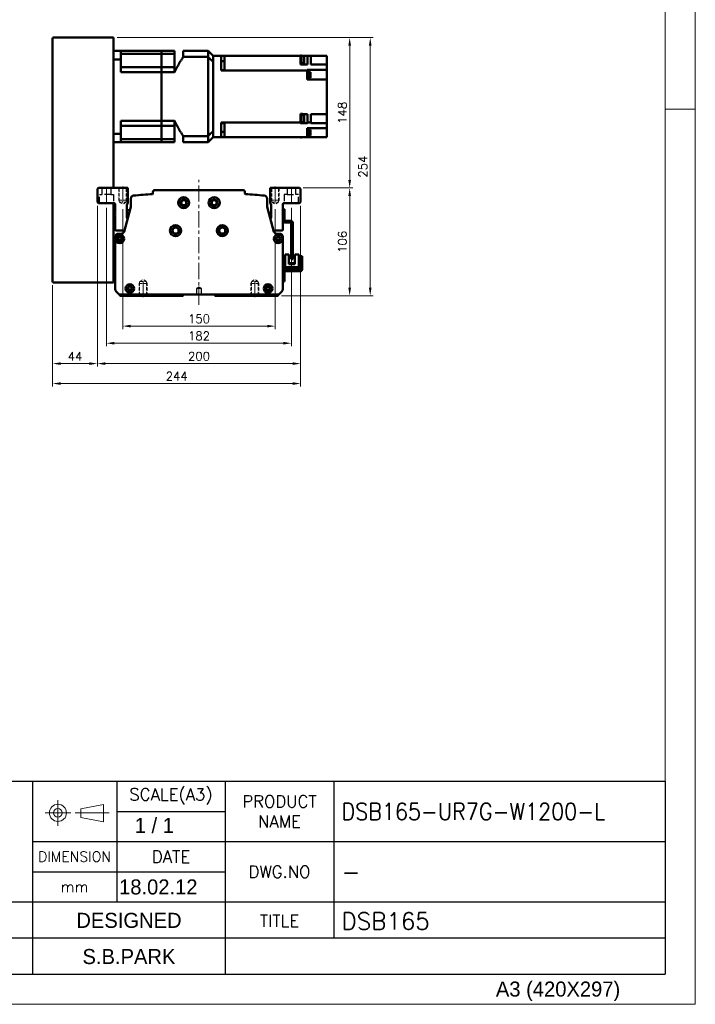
# Model space of a CAD drawing. Header units: millimetres. Extents: x 46547 to 49038, y 6223 to 10291.
# Tile 4 of 5: x 48373 to 49038, y 8529 to 9498. Entities that reach past the tile are written whole.
import ezdxf
from ezdxf.enums import TextEntityAlignment as Align

# ---------------------------------------------------------------- set-up
doc = ezdxf.new("R2010")
doc.units = ezdxf.units.MM
doc.header["$LTSCALE"] = 0.5
for name, pattern in [('CENTER', [50.8, 31.75, -6.35, 6.35, -6.35]), ('HIDDEN', [9.525, 6.35, -3.175]), ('HIDDENX2', [19.05, 12.7, -6.35])]:
    doc.linetypes.add(name, pattern=pattern)
doc.layers.get('0').update_dxf_attribs({"lineweight": 20})
doc.layers.add('1', color=1, linetype='CENTER', lineweight=13)
doc.layers.add('외형선(ISO)', color=7, linetype='Continuous', lineweight=50)
doc.layers.add('2', color=2, linetype='HIDDENX2')
doc.layers.add('3', color=3, linetype='Continuous')
doc.styles.add('ACISOGDT', font='amgdt.shx')
doc.styles.add('DSR TEXT', font='romans.shx', dxfattribs={"bigfont": 'whgtxt.shx'})
doc.styles.get("Standard").update_dxf_attribs({"font": 'romans.shx', "bigfont": 'whgtxt.shx'})
doc.dimstyles.new('DSR', dxfattribs={"dimscale": 2, "dimtxt": 3, "dimasz": 3, "dimexe": 0.5, "dimexo": 0.5, "dimgap": 0.5, "dimtad": 1, "dimdsep": 46, "dimtxsty": 'Standard', "dimcen": 2.5, "dimclrd": 4, "dimclre": 4, "dimclrt": 2, "dimadec": 0, "dimazin": 2, "dimtfac": 1, "dimtmove": 0, "dimatfit": 3, "dimfxl": 0, "dimlwd": -1, "dimlwe": -1, "dimarcsym": 0})

# ---------------------------------------------------------------- blocks, each defined once
blk = doc.blocks.new('A$C13F00394')
for p, q in [((109.11, 28.14), (105.34, 27.43)), ((109.11, 25.3), (109.11, 28.14)), ((105.34, 27.43), (105.34, 26.01)), ((105.34, 26.01), (109.11, 25.3))]:
    blk.add_line(p, q)
for radius in [1.42, 0.71]:
    blk.add_circle((101.56, 26.76), radius)
at = {"layer": '1'}
for p, q in [((101.56, 28.89), (101.56, 24.63)), ((103.69, 26.76), (99.44, 26.76)), ((104.41, 26.76), (110.04, 26.76))]:
    blk.add_line(p, q, dxfattribs=at)
at = {"layer": '3'}
for p, q in [((0, 32), (202.32, 32)), ((97.32, 32), (97.32, 12)), ((111.32, 32), (111.32, 12)), ((129.32, 32), (129.32, 0)), ((147.32, 32), (147.32, 6)), ((202.32, 32), (202.32, 0)), ((111.32, 27), (129.32, 27)), ((97.32, 22), (202.32, 22)), ((97.32, 17), (129.32, 17)), ((0, 12), (129.32, 12)), ((97.32, 12), (97.32, 0)), ((129.32, 12), (202.32, 12)), ((97.32, 6), (43.43, 6)), ((129.32, 6), (97.32, 6)), ((202.32, 6), (129.32, 6)), ((0, 0), (202.32, 0))]:
    blk.add_line(p, q, dxfattribs=at)
at = {"color": 7, "style": 'ACISOGDT'}
blk.add_text('DESIGNED', height=2.5, dxfattribs=at).set_placement((113.35, 8.93), align=Align.MIDDLE_CENTER)
at = {"color": 7, "attachment_point": 5, "style": 'DSR TEXT'}
for s, insert, char_height in [('SCALE(A3)', (120.32, 29.5), 2), ('PRODUCT\\PNAME', (138.32, 27), 2), ('DIMENSION', (104.32, 19.5), 1.7), ('DATE', (120.32, 19.5), 2), ('DWG.NO', (138.32, 17), 2), ('mm', (104.32, 14.5), 1.8), ('TITLE', (138.32, 8.83), 2)]:
    blk.add_mtext(s, dxfattribs=dict(at, insert=insert, char_height=char_height))
blk = doc.blocks.new('A$C1C1952E1')
at = {"color": 1}
blk.add_lwpolyline([(0, 0), (420, 0), (420, 297), (0, 297)], close=True, dxfattribs=at)
at = {"color": 3}
blk.add_lwpolyline([(5, 5), (415, 5), (415, 292), (5, 292)], close=True, dxfattribs=at)
at = {"color": 7, "style": 'ACISOGDT'}
blk.add_text('A3 (420X297)', height=2.5, dxfattribs=at).set_placement((386.91, 1.28))
blk = doc.blocks.new('*D87')
at = {"color": 1, "linetype": 'ByBlock'}
for p, q in [((48474.53, 9311.7), (48474.53, 9193.46)), ((48624.53, 9311.7), (48624.53, 9193.46)), ((48616.73, 9196.46), (48482.33, 9196.46))]:
    blk.add_line(p, q, dxfattribs=at)
at = {"color": 1}
for points in [[(48482.33, 9197.76), (48482.33, 9195.16), (48474.53, 9196.46)], [(48616.73, 9197.76), (48616.73, 9195.16), (48624.53, 9196.46)]]:
    blk.add_solid(points, dxfattribs=at)
at = {"layer": 'Defpoints', "color": 0}
for p in [(48474.53, 9315.3), (48624.53, 9315.3), (48474.53, 9196.46)]:
    blk.add_point(p, dxfattribs=at)
at = {"color": 3, "insert": (48549.53, 9203.66), "char_height": 8.4, "attachment_point": 5, "style": 'DSR TEXT'}
blk.add_mtext('150', dxfattribs=at)
blk = doc.blocks.new('*D88')
at = {"color": 1, "linetype": 'ByBlock'}
for p, q in [((48458.53, 9312.83), (48458.53, 9176.63)), ((48640.53, 9312.83), (48640.53, 9176.63)), ((48632.73, 9179.63), (48466.33, 9179.63))]:
    blk.add_line(p, q, dxfattribs=at)
at = {"color": 1}
for points in [[(48466.33, 9180.93), (48466.33, 9178.33), (48458.53, 9179.63)], [(48632.73, 9180.93), (48632.73, 9178.33), (48640.53, 9179.63)]]:
    blk.add_solid(points, dxfattribs=at)
at = {"layer": 'Defpoints', "color": 0}
for p in [(48458.53, 9316.43), (48640.53, 9316.43), (48458.53, 9179.63)]:
    blk.add_point(p, dxfattribs=at)
at = {"color": 3, "insert": (48549.53, 9186.83), "char_height": 8.4, "attachment_point": 5, "style": 'DSR TEXT'}
blk.add_mtext('182', dxfattribs=at)
blk = doc.blocks.new('*D89')
at = {"color": 1, "linetype": 'ByBlock'}
for p, q in [((48449.53, 9314.83), (48449.53, 9156.57)), ((48649.53, 9314.83), (48649.53, 9156.57)), ((48641.73, 9159.57), (48457.33, 9159.57))]:
    blk.add_line(p, q, dxfattribs=at)
at = {"color": 1}
for points in [[(48457.33, 9160.87), (48457.33, 9158.27), (48449.53, 9159.57)], [(48641.73, 9160.87), (48641.73, 9158.27), (48649.53, 9159.57)]]:
    blk.add_solid(points, dxfattribs=at)
at = {"layer": 'Defpoints', "color": 0}
for p in [(48449.53, 9318.43), (48649.53, 9318.43), (48449.53, 9159.57)]:
    blk.add_point(p, dxfattribs=at)
at = {"color": 3, "insert": (48549.53, 9166.77), "char_height": 8.4, "attachment_point": 5, "style": 'DSR TEXT'}
blk.add_mtext('200', dxfattribs=at)
blk = doc.blocks.new('*D90')
at = {"color": 1, "linetype": 'ByBlock'}
for p, q in [((48449.53, 9314.83), (48449.53, 9156.57)), ((48405.53, 9236.83), (48405.53, 9156.57)), ((48441.73, 9159.57), (48413.33, 9159.57))]:
    blk.add_line(p, q, dxfattribs=at)
at = {"color": 1}
for points in [[(48413.33, 9160.87), (48413.33, 9158.27), (48405.53, 9159.57)], [(48441.73, 9160.87), (48441.73, 9158.27), (48449.53, 9159.57)]]:
    blk.add_solid(points, dxfattribs=at)
at = {"layer": 'Defpoints', "color": 0}
for p in [(48449.53, 9318.43), (48405.53, 9240.43), (48405.53, 9159.57)]:
    blk.add_point(p, dxfattribs=at)
at = {"color": 3, "insert": (48427.53, 9166.77), "char_height": 8.4, "attachment_point": 5, "style": 'DSR TEXT'}
blk.add_mtext('44', dxfattribs=at)
blk = doc.blocks.new('*D91')
at = {"color": 1, "linetype": 'ByBlock'}
for p, q in [((48649.53, 9314.83), (48649.53, 9136.94)), ((48405.53, 9236.83), (48405.53, 9136.94)), ((48641.73, 9139.94), (48413.33, 9139.94))]:
    blk.add_line(p, q, dxfattribs=at)
at = {"color": 1}
for points in [[(48413.33, 9141.24), (48413.33, 9138.64), (48405.53, 9139.94)], [(48641.73, 9141.24), (48641.73, 9138.64), (48649.53, 9139.94)]]:
    blk.add_solid(points, dxfattribs=at)
at = {"layer": 'Defpoints', "color": 0}
for p in [(48649.53, 9318.43), (48405.53, 9240.43), (48405.53, 9139.94)]:
    blk.add_point(p, dxfattribs=at)
at = {"color": 3, "insert": (48527.53, 9147.14), "char_height": 8.4, "attachment_point": 5, "style": 'DSR TEXT'}
blk.add_mtext('244', dxfattribs=at)
blk = doc.blocks.new('*D92')
at = {"color": 1, "linetype": 'ByBlock'}
for p, q in [((48652.13, 9332.43), (48700.88, 9332.43)), ((48697.88, 9324.63), (48697.88, 9234.23)), ((48630.63, 9226.43), (48700.88, 9226.43))]:
    blk.add_line(p, q, dxfattribs=at)
at = {"color": 1}
for points in [[(48696.58, 9324.63), (48699.18, 9324.63), (48697.88, 9332.43)], [(48696.58, 9234.23), (48699.18, 9234.23), (48697.88, 9226.43)]]:
    blk.add_solid(points, dxfattribs=at)
at = {"layer": 'Defpoints', "color": 0}
for p in [(48648.53, 9332.43), (48627.03, 9226.43), (48697.88, 9226.43)]:
    blk.add_point(p, dxfattribs=at)
at = {"color": 3, "insert": (48690.68, 9279.43), "char_height": 8.4, "attachment_point": 5, "rotation": 90, "style": 'DSR TEXT'}
blk.add_mtext('106', dxfattribs=at)
blk = doc.blocks.new('*D93')
at = {"color": 1, "linetype": 'ByBlock'}
for p, q in [((48469.13, 9480.43), (48700.88, 9480.43)), ((48697.88, 9340.23), (48697.88, 9472.63)), ((48652.13, 9332.43), (48700.88, 9332.43))]:
    blk.add_line(p, q, dxfattribs=at)
at = {"color": 1}
for points in [[(48696.58, 9472.63), (48699.18, 9472.63), (48697.88, 9480.43)], [(48696.58, 9340.23), (48699.18, 9340.23), (48697.88, 9332.43)]]:
    blk.add_solid(points, dxfattribs=at)
at = {"layer": 'Defpoints', "color": 0}
for p in [(48465.53, 9480.43), (48697.88, 9480.43), (48648.53, 9332.43)]:
    blk.add_point(p, dxfattribs=at)
at = {"color": 3, "insert": (48690.68, 9406.43), "char_height": 8.4, "attachment_point": 5, "rotation": 90, "style": 'DSR TEXT'}
blk.add_mtext('148', dxfattribs=at)
blk = doc.blocks.new('*D94')
at = {"color": 1, "linetype": 'ByBlock'}
for p, q in [((48469.13, 9480.43), (48721.11, 9480.43)), ((48718.11, 9472.63), (48718.11, 9234.23)), ((48630.63, 9226.43), (48721.11, 9226.43))]:
    blk.add_line(p, q, dxfattribs=at)
at = {"color": 1}
for points in [[(48716.81, 9472.63), (48719.41, 9472.63), (48718.11, 9480.43)], [(48716.81, 9234.23), (48719.41, 9234.23), (48718.11, 9226.43)]]:
    blk.add_solid(points, dxfattribs=at)
at = {"layer": 'Defpoints', "color": 0}
for p in [(48465.53, 9480.43), (48627.03, 9226.43), (48718.11, 9226.43)]:
    blk.add_point(p, dxfattribs=at)
at = {"color": 3, "insert": (48710.91, 9353.43), "char_height": 8.4, "attachment_point": 5, "rotation": 90, "style": 'DSR TEXT'}
blk.add_mtext('254', dxfattribs=at)

msp = doc.modelspace()

# ---------------------------------------------------------------- linework, layer by layer
at = {"color": 1}
msp.add_line((49038.06932, 9409.88267), (49008.40982, 9409.88267), dxfattribs=at)
at = {"color": 2, "linetype": 'HIDDEN'}
for p, q in [((48470.5296, 9332.42682), (48470.5296, 9320.42682)), ((48471.1296, 9331.82682), (48470.5296, 9332.42682)), ((48477.9296, 9331.82682), (48478.5296, 9332.42682)), ((48478.5296, 9332.42682), (48478.5296, 9320.42682)), ((48620.5296, 9332.42682), (48620.5296, 9320.42682)), ((48621.1296, 9331.82682), (48620.5296, 9332.42682)), ((48627.9296, 9331.82682), (48628.5296, 9332.42682)), ((48628.5296, 9332.42682), (48628.5296, 9320.42682)), ((48471.1296, 9331.82682), (48477.9296, 9331.82682)), ((48471.1296, 9331.82682), (48471.1296, 9318.42682)), ((48477.9296, 9331.82682), (48477.9296, 9318.42682)), ((48621.1296, 9331.82682), (48627.9296, 9331.82682)), ((48621.1296, 9331.82682), (48621.1296, 9318.42682)), ((48627.9296, 9331.82682), (48627.9296, 9318.42682)), ((48470.5296, 9320.42682), (48478.5296, 9320.42682)), ((48470.5296, 9320.42682), (48471.1296, 9319.38759)), ((48471.1296, 9318.42682), (48477.9296, 9318.42682)), ((48471.1296, 9318.42682), (48474.5296, 9316.46383)), ((48477.9296, 9318.42682), (48474.5296, 9316.46383)), ((48478.5296, 9320.42682), (48477.9296, 9319.38759)), ((48620.5296, 9320.42682), (48628.5296, 9320.42682)), ((48620.5296, 9320.42682), (48621.1296, 9319.38759)), ((48621.1296, 9318.42682), (48627.9296, 9318.42682)), ((48621.1296, 9318.42682), (48624.5296, 9316.46383)), ((48627.9296, 9318.42682), (48624.5296, 9316.46383)), ((48628.5296, 9320.42682), (48627.9296, 9319.38759)), ((48490.5296, 9238.42682), (48491.1296, 9239.46605)), ((48490.5296, 9238.42682), (48498.5296, 9238.42682)), ((48490.5296, 9226.42682), (48490.5296, 9238.42682)), ((48491.1296, 9240.42682), (48494.5296, 9242.38981)), ((48491.1296, 9240.42682), (48497.9296, 9240.42682)), ((48491.1296, 9227.02682), (48491.1296, 9240.42682)), ((48497.9296, 9240.42682), (48494.5296, 9242.38981)), ((48497.9296, 9227.02682), (48497.9296, 9240.42682)), ((48498.5296, 9238.42682), (48497.9296, 9239.46605)), ((48498.5296, 9226.42682), (48498.5296, 9238.42682)), ((48600.5296, 9238.42682), (48601.1296, 9239.46605)), ((48608.5296, 9238.42682), (48600.5296, 9238.42682)), ((48600.5296, 9226.42682), (48600.5296, 9238.42682)), ((48601.1296, 9240.42682), (48604.5296, 9242.38981)), ((48607.9296, 9240.42682), (48601.1296, 9240.42682)), ((48601.1296, 9227.02682), (48601.1296, 9240.42682)), ((48607.9296, 9240.42682), (48604.5296, 9242.38981)), ((48607.9296, 9227.02682), (48607.9296, 9240.42682)), ((48608.5296, 9238.42682), (48607.9296, 9239.46605)), ((48608.5296, 9226.42682), (48608.5296, 9238.42682)), ((48491.1296, 9227.02682), (48490.5296, 9226.42682)), ((48491.1296, 9227.02682), (48497.9296, 9227.02682)), ((48497.9296, 9227.02682), (48498.5296, 9226.42682)), ((48601.1296, 9227.02682), (48600.5296, 9226.42682)), ((48607.9296, 9227.02682), (48601.1296, 9227.02682)), ((48607.9296, 9227.02682), (48608.5296, 9226.42682))]:
    msp.add_line(p, q, dxfattribs=at)
at = {"color": 1, "linetype": 'CENTER'}
for p, q in [((48474.5296, 9333.86236), (48474.5296, 9315.29766)), ((48624.5296, 9333.86236), (48624.5296, 9315.29766)), ((48494.5296, 9224.99127), (48494.5296, 9243.55598)), ((48604.5296, 9224.99127), (48604.5296, 9243.55598))]:
    msp.add_line(p, q, dxfattribs=at)
at = {"layer": '1'}
for p, q in [((48458.5296, 9316.42682), (48458.5296, 9333.42682)), ((48549.5296, 9217.42682), (48549.5296, 9340.42682)), ((48640.5296, 9316.42682), (48640.5296, 9333.42682))]:
    msp.add_line(p, q, dxfattribs=at)
at = {"layer": '2'}
for p, q in [((48454.2796, 9325.92682), (48454.2796, 9332.42682)), ((48462.7796, 9332.42682), (48462.7796, 9325.92682)), ((48636.2796, 9332.42682), (48636.2796, 9325.92682)), ((48644.7796, 9325.92682), (48644.7796, 9332.42682)), ((48451.5296, 9325.92682), (48454.2796, 9325.92682)), ((48451.5296, 9317.42682), (48451.5296, 9325.92682)), ((48462.7796, 9325.92682), (48454.2796, 9325.92682)), ((48462.7796, 9325.92682), (48465.5296, 9325.92682)), ((48465.5296, 9325.92682), (48465.5296, 9317.42682)), ((48636.2796, 9325.92682), (48633.5296, 9325.92682)), ((48633.5296, 9325.92682), (48633.5296, 9317.42682)), ((48636.2796, 9325.92682), (48644.7796, 9325.92682)), ((48647.5296, 9325.92682), (48644.7796, 9325.92682)), ((48647.5296, 9317.42682), (48647.5296, 9325.92682)), ((48549.5296, 9234.92897), (48547.0296, 9233.42682)), ((48547.0296, 9233.42682), (48547.0296, 9227.42682)), ((48552.0296, 9233.42682), (48547.0296, 9233.42682)), ((48552.0296, 9233.42682), (48549.5296, 9234.92897)), ((48552.0296, 9227.42682), (48552.0296, 9233.42682))]:
    msp.add_line(p, q, dxfattribs=at)
at = {"layer": '3'}
for p in [(49008.40982, 8748.47582), (47808.28287, 8558.65502)]:
    msp.add_line(p, (49008.40982, 8558.65502), dxfattribs=at)
at = {"layer": '외형선(ISO)'}
for p, q in [((48405.5296, 9240.42682), (48405.5296, 9479.42682)), ((48406.5296, 9480.42682), (48465.5296, 9480.42682)), ((48465.5296, 9479.42682), (48465.5296, 9480.42682)), ((48465.5296, 9332.42682), (48465.5296, 9479.42682)), ((48465.5296, 9467.42682), (48472.5296, 9467.42682)), ((48465.5296, 9459.01917), (48472.5296, 9459.01917)), ((48472.5296, 9467.42682), (48472.5296, 9459.01917)), ((48512.5296, 9467.42682), (48472.5296, 9467.42682)), ((48472.5296, 9464.47904), (48512.5296, 9464.47904)), ((48472.5296, 9446.42682), (48472.5296, 9459.01917)), ((48512.5296, 9464.47904), (48512.5296, 9467.42682)), ((48512.5296, 9467.42682), (48512.5296, 9464.47904)), ((48512.5296, 9467.42682), (48525.5296, 9467.42682)), ((48512.5296, 9457.78182), (48512.5296, 9464.47904)), ((48512.5296, 9457.78182), (48512.5296, 9464.47904)), ((48512.5296, 9464.47904), (48525.5296, 9464.47904)), ((48525.5296, 9467.42682), (48525.5296, 9464.47904)), ((48525.5296, 9451.28182), (48525.5296, 9464.47904)), ((48534.0796, 9467.42682), (48534.0796, 9461.42942)), ((48534.0796, 9467.42682), (48558.5296, 9467.42682)), ((48534.0796, 9461.42942), (48558.5296, 9461.42942)), ((48558.5296, 9461.42942), (48558.5296, 9467.42682)), ((48563.5296, 9462.42682), (48558.5296, 9467.42682)), ((48558.5296, 9383.42422), (48558.5296, 9461.42942)), ((48571.5296, 9462.42682), (48563.5296, 9462.42682)), ((48563.5296, 9462.42682), (48563.5296, 9462.33873)), ((48563.5296, 9462.33873), (48563.5296, 9456.53385)), ((48571.5296, 9462.42682), (48574.5296, 9462.42682)), ((48571.5296, 9455.42682), (48571.5296, 9462.42682)), ((48574.5296, 9462.42682), (48574.5296, 9453.87067)), ((48649.5296, 9462.42682), (48574.5296, 9462.42682)), ((48649.5296, 9462.64672), (48649.5296, 9462.42682)), ((48649.5296, 9462.64672), (48650.5296, 9462.64672)), ((48649.5296, 9453.98776), (48649.5296, 9462.42682)), ((48650.5296, 9455.04672), (48650.5296, 9462.64672)), ((48651.5296, 9462.42682), (48650.5296, 9462.42682)), ((48650.5296, 9462.34672), (48653.1296, 9462.34672)), ((48651.5296, 9462.42682), (48656.5296, 9462.42682)), ((48651.5296, 9462.42682), (48651.5296, 9462.34672)), ((48653.1296, 9455.34672), (48653.1296, 9462.34672)), ((48656.5296, 9462.42682), (48659.5296, 9462.42682)), ((48656.5296, 9462.42682), (48656.5296, 9454.02682)), ((48675.5296, 9462.42682), (48659.5296, 9462.42682)), ((48659.5296, 9454.02682), (48659.5296, 9462.42682)), ((48675.5296, 9458.02682), (48675.5296, 9462.42682)), ((48675.5296, 9458.02682), (48675.5296, 9454.02682)), ((48472.5296, 9451.28182), (48512.5296, 9451.28182)), ((48512.5296, 9451.28182), (48512.5296, 9457.78182)), ((48512.5296, 9451.28182), (48512.5296, 9457.78182)), ((48512.5296, 9446.42682), (48512.5296, 9451.28182)), ((48512.5296, 9451.28182), (48512.5296, 9446.42682)), ((48512.5296, 9451.28182), (48525.5296, 9451.28182)), ((48525.5296, 9451.28182), (48525.5296, 9446.42682)), ((48563.5296, 9456.53385), (48563.5296, 9456.4305)), ((48563.5296, 9456.4305), (48563.5296, 9388.42314)), ((48563.5296, 9455.42682), (48563.5296, 9389.42682)), ((48571.5296, 9457.2911), (48574.5296, 9457.2911)), ((48571.5296, 9448.08439), (48571.5296, 9455.42682)), ((48571.5296, 9448.5037), (48574.5296, 9448.5037)), ((48574.5296, 9448.75949), (48574.5296, 9453.87067)), ((48574.5296, 9448.75949), (48574.5296, 9448.09301)), ((48649.5296, 9455.04672), (48650.5296, 9455.04672)), ((48651.5296, 9453.98776), (48649.5296, 9453.98776)), ((48650.5296, 9455.34672), (48653.1296, 9455.34672)), ((48651.5296, 9454.02682), (48651.5296, 9455.34672)), ((48651.5296, 9454.02682), (48651.5296, 9453.98776)), ((48651.5296, 9454.02682), (48656.5296, 9454.02682)), ((48656.0296, 9448.79393), (48675.5296, 9448.79393)), ((48656.0296, 9448.79393), (48656.0296, 9448.75949)), ((48656.0296, 9448.09301), (48656.0296, 9448.75949)), ((48659.5296, 9454.02682), (48675.5296, 9454.02682)), ((48675.5296, 9453.87067), (48675.5296, 9454.02682)), ((48675.5296, 9453.87067), (48675.5296, 9448.79393)), ((48675.5296, 9443.62682), (48675.5296, 9448.79393)), ((48512.5296, 9446.42682), (48472.5296, 9446.42682)), ((48512.5296, 9398.42682), (48512.5296, 9446.42682)), ((48512.5296, 9398.42682), (48512.5296, 9446.42682)), ((48512.5296, 9446.42682), (48525.5296, 9446.42682)), ((48571.5296, 9448.08439), (48574.5296, 9448.08439)), ((48574.5296, 9448.09301), (48574.5296, 9448.08439)), ((48574.5296, 9448.09301), (48656.0296, 9448.09301)), ((48656.0296, 9448.09301), (48656.0296, 9439.12682)), ((48656.5296, 9446.62539), (48656.0296, 9446.62539)), ((48656.5296, 9440.62539), (48656.0296, 9440.62539)), ((48656.0296, 9439.12682), (48675.5296, 9439.12682)), ((48656.5296, 9440.62539), (48656.5296, 9446.62539)), ((48657.2296, 9446.57539), (48656.5296, 9446.57539)), ((48657.2296, 9440.67539), (48656.5296, 9440.67539)), ((48657.2296, 9440.67539), (48657.2296, 9446.57539)), ((48659.2296, 9446.37539), (48657.2296, 9446.37539)), ((48659.2296, 9440.87539), (48657.2296, 9440.87539)), ((48659.2296, 9440.87539), (48659.2296, 9446.37539)), ((48675.5296, 9443.62682), (48675.5296, 9439.12682)), ((48675.5296, 9405.22682), (48675.5296, 9439.12682)), ((48651.5296, 9405.22824), (48649.5296, 9405.22824)), ((48649.5296, 9401.99013), (48649.5296, 9405.22824)), ((48649.5296, 9404.5162), (48650.5296, 9404.5162)), ((48649.5296, 9401.99013), (48649.5296, 9399.44228)), ((48650.5296, 9396.9162), (48650.5296, 9404.5162)), ((48650.5296, 9404.2162), (48653.1296, 9404.2162)), ((48651.5296, 9405.22824), (48651.5296, 9405.22682)), ((48651.5296, 9405.22682), (48656.5296, 9405.22682)), ((48651.5296, 9404.2162), (48651.5296, 9405.22682)), ((48653.1296, 9397.2162), (48653.1296, 9404.2162)), ((48656.5296, 9405.22682), (48656.5296, 9396.76063)), ((48675.5296, 9405.22682), (48659.5296, 9405.22682)), ((48659.5296, 9405.22682), (48659.5296, 9396.76063)), ((48675.5296, 9405.22682), (48675.5296, 9401.22682)), ((48675.5296, 9396.10488), (48675.5296, 9401.22682)), ((48472.5296, 9385.83447), (48472.5296, 9398.42682)), ((48512.5296, 9398.42682), (48472.5296, 9398.42682)), ((48472.5296, 9393.57182), (48512.5296, 9393.57182)), ((48512.5296, 9393.57182), (48512.5296, 9398.42682)), ((48512.5296, 9398.42682), (48512.5296, 9393.57182)), ((48512.5296, 9398.42682), (48525.5296, 9398.42682)), ((48512.5296, 9387.07182), (48512.5296, 9393.57182)), ((48512.5296, 9387.07182), (48512.5296, 9393.57182)), ((48512.5296, 9393.57182), (48525.5296, 9393.57182)), ((48525.5296, 9398.42682), (48525.5296, 9393.57182)), ((48525.5296, 9393.57182), (48525.5296, 9380.3746)), ((48574.5296, 9396.76925), (48571.5296, 9396.76925)), ((48571.5296, 9389.42682), (48571.5296, 9396.76925)), ((48574.5296, 9396.34994), (48571.5296, 9396.34994)), ((48574.5296, 9396.76925), (48574.5296, 9396.76063)), ((48574.5296, 9396.76063), (48574.5296, 9396.09415)), ((48574.5296, 9396.76063), (48649.5296, 9396.76063)), ((48574.5296, 9390.98297), (48574.5296, 9396.09415)), ((48574.5296, 9390.98297), (48574.5296, 9382.42682)), ((48649.5296, 9396.76063), (48649.5296, 9399.44228)), ((48649.5296, 9396.9162), (48650.5296, 9396.9162)), ((48649.5296, 9396.10219), (48649.5296, 9396.76063)), ((48649.5296, 9396.10219), (48651.5296, 9396.10219)), ((48650.5296, 9397.2162), (48653.1296, 9397.2162)), ((48651.5296, 9397.2162), (48651.5296, 9396.10488)), ((48651.5296, 9396.10488), (48651.5296, 9396.10219)), ((48651.5296, 9396.10488), (48656.5296, 9396.10488)), ((48656.0296, 9391.32682), (48675.5296, 9391.32682)), ((48656.0296, 9391.32682), (48656.0296, 9390.98297)), ((48656.0296, 9382.42682), (48656.0296, 9390.98297)), ((48656.5296, 9396.76063), (48659.5296, 9396.76063)), ((48656.5296, 9396.76063), (48656.5296, 9396.10488)), ((48659.5296, 9396.10488), (48659.5296, 9396.76063)), ((48659.5296, 9396.10488), (48675.5296, 9396.10488)), ((48675.5296, 9396.09415), (48675.5296, 9396.10488)), ((48675.5296, 9396.09415), (48675.5296, 9391.32682)), ((48675.5296, 9391.32682), (48675.5296, 9386.82682)), ((48465.5296, 9385.83447), (48472.5296, 9385.83447)), ((48472.5296, 9385.83447), (48472.5296, 9377.42682)), ((48512.5296, 9380.3746), (48512.5296, 9387.07182)), ((48512.5296, 9380.3746), (48512.5296, 9387.07182)), ((48534.0796, 9383.42422), (48534.0796, 9377.42682)), ((48534.0796, 9383.42422), (48558.5296, 9383.42422)), ((48558.5296, 9377.42682), (48558.5296, 9383.42422)), ((48558.5296, 9377.42682), (48563.5296, 9382.42682)), ((48563.5296, 9388.31979), (48563.5296, 9388.42314)), ((48563.5296, 9388.31979), (48563.5296, 9382.51491)), ((48563.5296, 9382.42682), (48563.5296, 9382.51491)), ((48571.5296, 9382.42682), (48563.5296, 9382.42682)), ((48571.5296, 9382.42682), (48571.5296, 9389.42682)), ((48574.5296, 9387.56254), (48571.5296, 9387.56254)), ((48574.5296, 9382.42682), (48571.5296, 9382.42682)), ((48574.5296, 9382.42682), (48656.0296, 9382.42682)), ((48649.5296, 9382.42682), (48649.5296, 9382.20692)), ((48649.5296, 9382.20692), (48650.5296, 9382.20692)), ((48650.5296, 9382.20692), (48650.5296, 9382.42682)), ((48656.5296, 9389.86588), (48656.0296, 9389.86588)), ((48656.5296, 9383.86588), (48656.0296, 9383.86588)), ((48656.0296, 9382.42682), (48675.5296, 9382.42682)), ((48656.5296, 9383.86588), (48656.5296, 9389.86588)), ((48657.2296, 9389.81588), (48656.5296, 9389.81588)), ((48657.2296, 9383.91588), (48656.5296, 9383.91588)), ((48657.2296, 9383.91588), (48657.2296, 9389.81588)), ((48659.2296, 9389.61588), (48657.2296, 9389.61588)), ((48659.2296, 9384.11588), (48657.2296, 9384.11588)), ((48659.2296, 9384.11588), (48659.2296, 9389.61588)), ((48675.5296, 9382.42682), (48675.5296, 9386.82682)), ((48465.5296, 9377.42682), (48472.5296, 9377.42682)), ((48472.5296, 9380.3746), (48512.5296, 9380.3746)), ((48512.5296, 9377.42682), (48472.5296, 9377.42682)), ((48512.5296, 9377.42682), (48512.5296, 9380.3746)), ((48512.5296, 9380.3746), (48512.5296, 9377.42682)), ((48512.5296, 9380.3746), (48525.5296, 9380.3746)), ((48512.5296, 9377.42682), (48525.5296, 9377.42682)), ((48525.5296, 9380.3746), (48525.5296, 9377.42682)), ((48534.0796, 9377.42682), (48558.5296, 9377.42682)), ((48449.5296, 9331.42682), (48450.5296, 9332.42682)), ((48450.5296, 9332.42682), (48479.5296, 9332.42682)), ((48479.5296, 9332.42682), (48479.5296, 9317.75136)), ((48619.5296, 9317.75136), (48619.5296, 9332.42682)), ((48619.5296, 9332.42682), (48648.5296, 9332.42682)), ((48648.5296, 9332.42682), (48649.5296, 9331.42682)), ((48449.5296, 9318.42682), (48449.5296, 9331.42682)), ((48504.30219, 9326.9141), (48504.30219, 9328.42682)), ((48506.30219, 9330.42682), (48592.75701, 9330.42682)), ((48594.75701, 9328.42682), (48594.75701, 9326.9141)), ((48649.5296, 9331.42682), (48649.5296, 9318.42682)), ((48450.5296, 9317.42682), (48449.5296, 9318.42682)), ((48466.0296, 9317.42682), (48450.5296, 9317.42682)), ((48465.5296, 9240.42682), (48465.5296, 9317.42682)), ((48467.0296, 9309.92682), (48467.0296, 9316.42682)), ((48475.76924, 9289.34988), (48482.46294, 9313.75352)), ((48478.5296, 9314.75136), (48478.5296, 9303.42682)), ((48482.5296, 9314.1125), (48482.5296, 9321.88994)), ((48616.5296, 9321.88994), (48616.5296, 9314.1125)), ((48616.59625, 9313.75352), (48623.28996, 9289.34988)), ((48620.5296, 9303.42682), (48620.5296, 9314.75136)), ((48632.0296, 9316.42682), (48632.0296, 9309.92682)), ((48648.5296, 9317.42682), (48633.0296, 9317.42682)), ((48649.5296, 9318.42682), (48648.5296, 9317.42682)), ((48467.5296, 9309.42682), (48467.0296, 9309.92682)), ((48467.0296, 9308.92682), (48467.5296, 9309.42682)), ((48467.0296, 9307.92682), (48467.0296, 9308.92682)), ((48467.5296, 9307.42682), (48467.0296, 9307.92682)), ((48467.0296, 9306.92682), (48467.5296, 9307.42682)), ((48467.0296, 9305.92682), (48467.0296, 9306.92682)), ((48467.5296, 9305.42682), (48467.0296, 9305.92682)), ((48467.0296, 9304.92682), (48467.5296, 9305.42682)), ((48467.0296, 9291.42682), (48467.0296, 9304.92682)), ((48478.5296, 9310.42682), (48481.55046, 9310.42682)), ((48632.0296, 9309.92682), (48631.5296, 9309.42682)), ((48631.5296, 9309.42682), (48632.0296, 9308.92682)), ((48632.0296, 9307.92682), (48631.5296, 9307.42682)), ((48631.5296, 9307.42682), (48632.0296, 9306.92682)), ((48632.0296, 9305.92682), (48631.5296, 9305.42682)), ((48631.5296, 9305.42682), (48632.0296, 9304.92682)), ((48632.0296, 9311.42682), (48633.6296, 9311.42682)), ((48632.0296, 9308.92682), (48632.0296, 9309.92682)), ((48632.0296, 9308.92682), (48632.0296, 9307.92682)), ((48632.0296, 9306.92682), (48632.0296, 9307.92682)), ((48632.0296, 9306.92682), (48632.0296, 9305.92682)), ((48632.0296, 9304.92682), (48632.0296, 9305.92682)), ((48632.0296, 9304.92682), (48632.0296, 9291.42682)), ((48633.6296, 9311.42682), (48633.6296, 9300.02682)), ((48633.6296, 9300.02682), (48632.08999, 9300.02682)), ((48639.9296, 9300.02682), (48634.1296, 9300.02682)), ((48634.1296, 9298.42682), (48639.9296, 9298.42682)), ((48640.4296, 9297.92682), (48640.4296, 9262.42682)), ((48642.0296, 9262.42682), (48642.0296, 9297.92682)), ((48467.0296, 9232.66946), (48467.0296, 9284.42682)), ((48474.5296, 9290.42682), (48468.0296, 9290.42682)), ((48470.0296, 9287.42682), (48472.9692, 9287.42682)), ((48631.0296, 9290.42682), (48624.5296, 9290.42682)), ((48626.09, 9287.42682), (48629.0296, 9287.42682)), ((48632.0296, 9284.42682), (48632.0296, 9232.66946)), ((48634.32957, 9266.92698), (48638.02957, 9266.92699)), ((48634.32959, 9254.52698), (48634.32957, 9266.92698)), ((48638.02957, 9266.92699), (48638.02958, 9257.52699)), ((48644.02957, 9266.927), (48647.72957, 9266.92701)), ((48644.02958, 9257.527), (48644.02957, 9266.927)), ((48647.72957, 9266.92701), (48647.72959, 9254.52701)), ((48649.42955, 9265.42701), (48651.02955, 9265.42702)), ((48649.42955, 9265.42701), (48649.42956, 9262.42701)), ((48651.02956, 9262.42702), (48651.02955, 9265.42702)), ((48465.5296, 9254.42682), (48467.0296, 9254.42682)), ((48634.32959, 9254.52698), (48636.32959, 9254.52699)), ((48634.32959, 9254.52698), (48634.32959, 9252.02698)), ((48636.32959, 9254.52699), (48645.72959, 9254.52701)), ((48644.02958, 9258.527), (48638.02958, 9258.52699)), ((48638.02958, 9258.22699), (48644.02958, 9258.227)), ((48644.02958, 9257.527), (48638.02958, 9257.52699)), ((48640.4296, 9262.42682), (48642.0296, 9262.42682)), ((48645.72959, 9254.52701), (48647.72959, 9254.52701)), ((48647.72959, 9252.02701), (48647.72959, 9254.52701)), ((48649.42957, 9252.52701), (48649.42956, 9262.42701)), ((48651.02956, 9262.42702), (48651.02957, 9252.42702)), ((48633.62958, 9249.92698), (48633.62959, 9243.42698)), ((48634.02958, 9252.02698), (48648.92958, 9252.02701)), ((48649.02958, 9250.42701), (48634.12958, 9250.42698)), ((48465.5296, 9239.42682), (48406.5296, 9239.42682)), ((48465.5296, 9239.42682), (48465.5296, 9240.42682)), ((48633.6296, 9240.42698), (48632.0296, 9240.42698)), ((48633.6296, 9240.42698), (48633.62959, 9243.42698)), ((48471.0296, 9227.42682), (48467.90828, 9230.54814)), ((48472.0296, 9226.42682), (48471.0296, 9227.42682)), ((48628.0296, 9227.42682), (48471.0296, 9227.42682)), ((48533.5296, 9226.42682), (48472.0296, 9226.42682)), ((48534.38315, 9227.28037), (48533.5296, 9226.42682)), ((48565.5296, 9226.42682), (48564.67604, 9227.28037)), ((48627.0296, 9226.42682), (48565.5296, 9226.42682)), ((48628.0296, 9227.42682), (48627.0296, 9226.42682)), ((48631.15092, 9230.54814), (48628.0296, 9227.42682))]:
    msp.add_line(p, q, dxfattribs=at)
for centre, radius in [((48534.5296, 9317.92682), 5.5), ((48564.5296, 9317.92682), 5.5), ((48534.5296, 9317.92682), 3.3), ((48534.5296, 9317.92682), 2.4585), ((48564.5296, 9317.92682), 3.3), ((48564.5296, 9317.92682), 2.4585), ((48526.5296, 9290.42682), 5.5), ((48526.5296, 9290.42682), 3.3), ((48526.5296, 9290.42682), 2.9585), ((48572.5296, 9290.42682), 5.5), ((48572.5296, 9290.42682), 3.3), ((48572.5296, 9290.42682), 2.9585), ((48471.5296, 9282.42682), 4.25), ((48471.5296, 9282.42682), 2.25), ((48627.5296, 9282.42682), 4.25), ((48627.5296, 9282.42682), 2.25), ((48481.5296, 9233.42682), 4.25), ((48481.5296, 9233.42682), 2.25), ((48617.5296, 9233.42682), 4.25), ((48617.5296, 9233.42682), 2.25)]:
    msp.add_circle(centre, radius, dxfattribs=at)
for centre, radius, start, end in [((48406.5296, 9479.42682), 1, 90, 180), ((48485.5296, 9321.88994), 3, 95.80911533, 180), ((48535.5296, 8830.42682), 497, 93.6564443, 95.80911533), ((48503.80219, 9326.9141), 0.5, 273.65644439, 0), ((48506.30219, 9328.42682), 2, 89.99999994, 180), ((48592.75701, 9328.42682), 2, 0, 89.99999994), ((48595.25701, 9326.9141), 0.5, 180, 266.3435556), ((48563.5296, 8830.42682), 497, 84.19088456, 86.34355559), ((48613.5296, 9321.88994), 3, 0, 84.19088457), ((48466.0296, 9316.42682), 1, 0, 90), ((48483.5296, 9314.75136), 5, 143.13010235, 180), ((48481.5296, 9314.1125), 1, 338.96248892, 0), ((48617.5296, 9314.1125), 1, 180, 201.03751097), ((48615.5296, 9314.75136), 5, 0, 36.86989765), ((48633.0296, 9316.42682), 1, 90, 180), ((48479.5296, 9303.42682), 1, 180, 260.24123115), ((48619.5296, 9303.42682), 1, 279.75882445, 0), ((48634.1296, 9300.52682), 2.1, 180, 193.774147), ((48634.1296, 9300.52682), 2.1, 193.774147, 270), ((48634.1296, 9300.52682), 0.5, 180, 270), ((48639.9296, 9297.92682), 2.1, 0, 90), ((48639.9296, 9297.92682), 0.5, 0, 90), ((48468.0296, 9291.42682), 1, 180, 270), ((48470.0296, 9284.42682), 3, 89.99999994, 180), ((48471.5296, 9282.42682), 1.5, 41.40962211, 318.59037789), ((48473.0296, 9283.74969), 0.5, 221.40962211, 335.37911493), ((48472.9692, 9290.42682), 3, 269.99999994, 338.96248892), ((48474.5296, 9287.42682), 3, 61.42735458, 90), ((48624.5296, 9287.42682), 3, 90, 118.57262696), ((48626.09, 9290.42682), 3, 201.03751097, 269.99999994), ((48626.0296, 9283.74969), 0.5, 204.62089557, 318.59037789), ((48627.5296, 9282.42682), 1.5, 221.40962211, 138.59037789), ((48629.0296, 9284.42682), 3, 0, 89.99999994), ((48631.0296, 9291.42682), 1, 270, 0), ((48473.0296, 9281.10394), 0.5, 24.62090608, 138.59037789), ((48471.5296, 9282.42682), 1.621, 328.98236195, 31.01763805), ((48626.0296, 9281.10394), 0.5, 41.40962211, 155.37910442), ((48634.02958, 9250.02698), 2, 90.00011094, 179.75458606), ((48634.12958, 9249.92698), 0.5, 90.00011094, 180.00011094), ((48648.92957, 9252.52701), 0.5, 270.00011094, 0.00011094), ((48649.02957, 9252.42701), 2, 270.00011094, 0.00011094), ((48406.5296, 9240.42682), 1, 180, 270), ((48480.0599, 9234.92682), 0.5, 314.4153086, 55.46539163), ((48482.99929, 9234.92682), 0.5, 124.5346146, 225.5846914), ((48616.0599, 9234.92682), 0.5, 314.4153086, 55.4653777), ((48618.99929, 9234.92682), 0.5, 124.53462853, 225.5846914), ((48470.0296, 9232.66946), 3, 180, 224.99999995), ((48481.5296, 9233.42682), 1.6, 134.4153086, 45.5846914), ((48534.7367, 9226.92682), 0.5, 90, 135), ((48564.32249, 9226.92682), 0.5, 45, 90), ((48617.5296, 9233.42682), 1.6, 134.4153086, 45.5846914), ((48629.0296, 9232.66946), 3, 314.99999994, 0)]:
    msp.add_arc(centre, radius, start, end, dxfattribs=at)
for points, weights in [([(48525.5296, 9446.42682), (48528.78661, 9453.34796), (48534.0796, 9461.42942)], [1.35416666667, 1.30973118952, 1.24342419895]), ([(48534.0796, 9383.42422), (48528.78661, 9391.50568), (48525.5296, 9398.42682)], [1.24342419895, 1.30973118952, 1.35416666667])]:
    msp.add_rational_spline(points, weights, degree=2, dxfattribs=at)
for points in [[(48558.5296, 9461.42942), (48559.09882, 9460.86073), (48560.22817, 9459.73221), (48561.89496, 9458.06582), (48562.98777, 9456.97266), (48563.5296, 9456.4305)], [(48563.5296, 9388.42314), (48562.9875, 9387.8807), (48561.89432, 9386.78718), (48560.22752, 9385.12078), (48559.09855, 9383.99263), (48558.5296, 9383.42422)]]:
    msp.add_open_spline(points, degree=3, dxfattribs=at)

# ---------------------------------------------------------------- block references
at = {"xscale": 5.931900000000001, "yscale": 5.931900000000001, "zscale": 5.931900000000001}
for name, p in [('A$C1C1952E1', (46546.67132, 8528.99552)), ('A$C13F00394', (47808.28288, 8558.65502))]:
    msp.add_blockref(name, p, dxfattribs=at)

# ---------------------------------------------------------------- texts
at = {"color": 2, "style": 'DSR TEXT', "width": 0.9}
msp.add_text('DSB165-UR7G-W1200-L', height=16.60932, dxfattribs=at).set_placement((48689.92945, 8710.40283))
at = {"color": 2}
for s, height, style, p in [('1 / 1', 14.82975, 'ACISOGDT', (48486.332, 8697.63096)), ('-', 16.60932, 'DSR TEXT', (48689.92945, 8651.08383)), ('18.02.12', 14.82975, 'ACISOGDT', (48470.92073, 8637.10161)), ('DSB165', 16.60932, 'DSR TEXT', (48689.92945, 8602.59245))]:
    msp.add_text(s, height=height, dxfattribs=dict(at, style=style)).set_placement(p)
at = {"color": 2, "style": 'ACISOGDT'}
msp.add_text('S.B.PARK', height=14.82975, dxfattribs=at).set_placement((48480.64156, 8576.00699), align=Align.MIDDLE_CENTER)

# ---------------------------------------------------------------- dimensions: what is measured, and where the dimension line sits
for base, p1, p2, angle, picture, middle in [((48697.87894, 9480.42682), (48648.5296, 9332.42682), (48465.5296, 9480.42682), 90, '*D93', (48690.67894, 9406.42682)), ((48718.11212, 9226.42682), (48465.5296, 9480.42682), (48627.0296, 9226.42682), 90, '*D94', (48710.91212, 9353.42682)), ((48697.87894, 9226.42682), (48648.5296, 9332.42682), (48627.0296, 9226.42682), 90, '*D92', (48690.67894, 9279.42682)), ((48405.5296, 9159.57426), (48449.5296, 9318.42682), (48405.5296, 9240.42682), 180, '*D90', (48427.5296, 9166.77426)), ((48405.5296, 9139.94368), (48649.5296, 9318.42682), (48405.5296, 9240.42682), 180, '*D91', (48527.5296, 9147.14368)), ((48449.5296, 9159.57426), (48649.5296, 9318.42682), (48449.5296, 9318.42682), 180, '*D89', (48549.5296, 9166.77426)), ((48458.5296, 9179.6309), (48640.5296, 9316.42682), (48458.5296, 9316.42682), 180, '*D88', (48549.5296, 9186.8309)), ((48474.5296, 9196.46119), (48624.5296, 9315.29766), (48474.5296, 9315.29766), 180, '*D87', (48549.5296, 9203.66119))]:
    dim = msp.add_linear_dim(base=base, p1=p1, p2=p2, angle=angle, dimstyle='DSR', override={"dimscale": 3, "dimtxt": 2.8, "dimasz": 2.600136, "dimexe": 1, "dimexo": 1.2, "dimgap": 1, "dimdec": 4, "dimtxsty": 'DSR TEXT', "dimclrd": 1, "dimclre": 1, "dimclrt": 3, "dimtdec": 4, "dimtix": 1})
    dim.commit()
    dim.dimension.update_dxf_attribs({"geometry": picture, "text_midpoint": middle})

doc.saveas('drawing.dxf')
